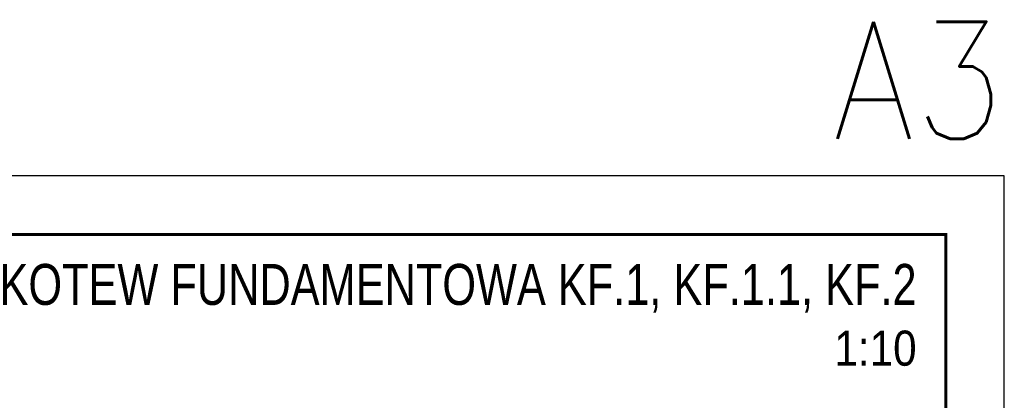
# Model space of a CAD drawing. Header units: millimetres. Extents: x 2268 to 2689, y 16092 to 16416.
# Tile 13 of 13: x 2520 to 2688, y 16351 to 16416. Entities that reach past the tile are written whole.
import ezdxf
from ezdxf.enums import TextEntityAlignment as Align

# ---------------------------------------------------------------- set-up
doc = ezdxf.new("R2010")
doc.units = ezdxf.units.MM
doc.header["$LTSCALE"] = 10
doc.layers.add('_FORMATKA', color=8, linetype='Continuous', plot=False)
doc.layers.add('_RAMKA', color=7, linetype='Continuous', lineweight=35)
doc.layers.add('PS_TEXT', color=3, linetype='Continuous', lineweight=18)
doc.styles.add('ARIAL', font='arial.ttf')
doc.styles.add('gil', font='txt', dxfattribs={"width": 0.9})
doc.styles.add('simplex', font='simplex.shx', dxfattribs={"width": 0.75})

# ---------------------------------------------------------------- blocks, each defined once
blk = doc.blocks.new('Tytuł rysunku')
at = {"layer": 'PS_TEXT', "style": 'ARIAL', "flags": 4}
for tag, height, p in [('TYTUŁ1', 7, (-61.19, -9.34)), ('TYTUŁ2', 6, (-61.19, -19.72)), ('SKALA', 6, (-61.19, -28.72))]:
    blk.add_attdef(tag, text='', height=height, dxfattribs=at).set_placement(p, align=Align.MIDDLE_CENTER)

msp = doc.modelspace()

# ---------------------------------------------------------------- linework, layer by layer
at = {"layer": '_FORMATKA', "lineweight": -3}
msp.add_lwpolyline([(2268.31, 16091.93), (2688.31, 16091.93), (2688.31, 16388.93), (2268.31, 16388.93)], close=True, dxfattribs=at)
at = {"layer": '_RAMKA', "lineweight": -3, "const_width": 0.5}
msp.add_lwpolyline([(2298.31, 16101.93), (2678.31, 16101.93), (2678.31, 16378.93), (2298.31, 16378.93)], close=True, dxfattribs=at)

# ---------------------------------------------------------------- block references
ref = msp.add_blockref('Tytuł rysunku', (2678.31, 16376.23))
ref.add_attrib('TYTUŁ1', 'KOTEW FUNDAMENTOWA KF.1, KF.1.1, KF.2', dxfattribs={"layer": 'PS_TEXT', "height": 7, "style": 'gil', "width": 0.8}).set_placement((2673.31, 16366.89), align=Align.RIGHT)
ref.add_attrib('TYTUŁ2', '1:10', dxfattribs={"layer": 'PS_TEXT', "height": 6, "style": 'gil', "width": 0.9}).set_placement((2673.31, 16356.5), align=Align.RIGHT)

# ---------------------------------------------------------------- texts
at = {"layer": '_FORMATKA', "lineweight": -3, "style": 'simplex', "width": 0.9}
msp.add_text('A3', height=20, dxfattribs=at).set_placement((2688.31, 16395.28), align=Align.RIGHT)

doc.saveas('drawing.dxf')
